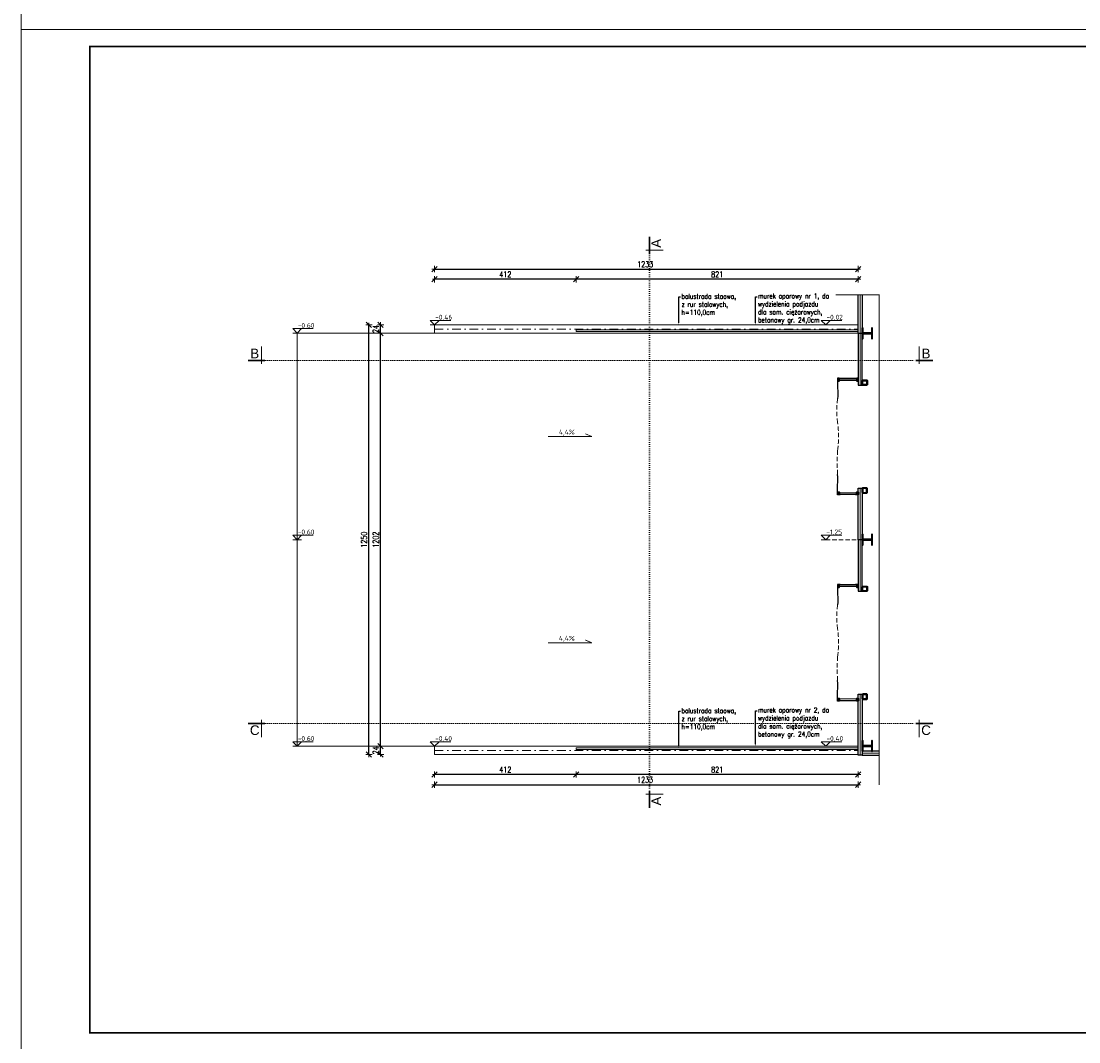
# Model space of a CAD drawing. Header units: millimetres. Extents: x 16720 to 74016, y 25810 to 81213.
# Tile 2 of 256: x 23962 to 27040, y 32130 to 35100. Entities that reach past the tile are written whole.
import ezdxf
from ezdxf import colors
from ezdxf.entities.mleader import LeaderData, LeaderLine
from ezdxf.enums import TextEntityAlignment as Align
from ezdxf.math import Vec2, Vec3

# ---------------------------------------------------------------- set-up
doc = ezdxf.new("R2010")
doc.units = ezdxf.units.MM
for name, pattern in [('ACAD_ISO07W100', [3, 0, -3]), ('DASHDOTX2', [50.8, 25.4, -12.7, 0, -12.7]), ('DASHED2', [9.525, 6.35, -3.175]), ('HIDDENX2', [19.05, 12.7, -6.35])]:
    doc.linetypes.add(name, pattern=pattern)
for name, color, linetype, lineweight in [('1', 7, 'Continuous', 9), ('_IZOLACJA TERM.', 94, 'BATTING', 9), ('_L OPISY', 110, 'Continuous', 9), ('_O_KROPKOWANE', 2, 'ACAD_ISO07W100', 9), ('_O_OPISY', 110, 'Continuous', 9), ('_O_PRZEKROJOWE', 22, 'Continuous', 9), ('_OPISY', 110, 'Continuous', 9), ('_OŚ', 165, 'DASHDOTX2', 9), ('_PRZERYWANE', 252, 'HIDDENX2', 9), ('_PŁYTA WARSTWOWA', 70, 'Continuous', 25), ('_RAMKA', 212, 'Continuous', 9), ('_STAL', 113, 'Continuous', 35), ('_STAL WIDOK', 113, 'Continuous', 9), ('_WIDOKOWE', 252, 'Continuous', 9), ('_WYMIAR', 151, 'Continuous', 9), ('_ŚREDNIE', 90, 'Continuous', 25)]:
    doc.layers.add(name, color=color, linetype=linetype, lineweight=lineweight)
doc.styles.add('_PRZEKRÓJ 12', font='ARIALNB.TTF', dxfattribs={"height": 12})
doc.styles.add('ISO', font='isocp.shx')
doc.styles.add('ROMANS', font='romans.shx', dxfattribs={"width": 0.8, "height": 17})
doc.styles.get("Standard").update_dxf_attribs({"font": 'arial.ttf'})
doc.linetypes.add('BATTING', pattern='A,0.00254,-2.54,[134,ltypeshp.shx,S=2.54,R=0,X=-2.54,Y=0],-5.08,[134,ltypeshp.shx,S=2.54,R=180,X=2.54,Y=0],-2.54', length=10.16254)
doc.dimstyles.new('DOM w 100', dxfattribs={"dimscale": 8, "dimtxt": 2.5, "dimasz": 0.2, "dimexe": 1.25, "dimexo": 2, "dimgap": 0.7, "dimtad": 1, "dimdec": 0, "dimtxsty": 'ROMANS', "dimblk1": 'wymgreg', "dimblk2": 'wymgregII', "dimsah": 1, "dimcen": 2.5, "dimdle": 1, "dimse1": 1, "dimse2": 1, "dimadec": 0, "dimazin": 0, "dimtfac": 1, "dimtdec": 0, "dimtix": 1, "dimtmove": 1, "dimatfit": 3, "dimfxl": 1.25, "dimarcsym": 0})

# ---------------------------------------------------------------- blocks, each defined once
blk = doc.blocks.new('STRZALKA')
at = {"layer": '_OPISY'}
blk.add_lwpolyline([(0, 36.7), (0, -48.3), (-5.3, -35.6)], dxfattribs=at)
at = {"layer": '_OPISY', "style": '_PRZEKRÓJ 12', "flags": 4}
blk.add_attdef('%', text='', height=12, rotation=90, dxfattribs=at).set_placement((-8.8, 5.5), align=Align.MIDDLE_CENTER)
blk = doc.blocks.new('KOTA WYS')
at = {"layer": '_OPISY'}
blk.add_line((-13, -13.1), (13, -13.1), dxfattribs=at)
blk.add_lwpolyline([(13, -0.1), (0, -13.1), (-13, -0.1), (47, -0.1)], dxfattribs=at)
at = {"layer": '_OPISY', "style": '_PRZEKRÓJ 12'}
blk.add_attdef('POZWYK', (9.6, 2.2), '', height=12, dxfattribs=at)
blk = doc.blocks.new('wymgreg')
at = {"layer": '1'}
for p, q in [((0, 0), (-4.9, -4.9)), ((4.8, 0), (-3.9, 0)), ((0, 5.7), (0, -5.7)), ((0, 0), (4.9, 4.9))]:
    blk.add_line(p, q, dxfattribs=at)
blk = doc.blocks.new('wymgregII')
at = {"layer": '1', "rotation": 180}
blk.add_blockref('wymgreg', (0, 0), dxfattribs=at)
blk = doc.blocks.new('*D6941')
at = {"layer": '_WYMIAR', "color": 0, "lineweight": -2}
blk.add_line((25166.6, 32877.9), (26396.4, 32877.9), dxfattribs=at)
at = {"layer": 'Defpoints', "color": 0}
for p in [(25165, 32965.8), (26398, 32965.8), (26398, 32877.9)]:
    blk.add_point(p, dxfattribs=at)
at = {"layer": '_WYMIAR', "color": 0, "linetype": 'ByBlock', "lineweight": -2, "xscale": 1.6, "yscale": 1.6, "zscale": 1.6, "rotation": 180}
blk.add_blockref('wymgreg', (25165, 32877.9), dxfattribs=at)
at = {"layer": '_WYMIAR', "color": 0, "linetype": 'ByBlock', "lineweight": -2, "xscale": 1.6, "yscale": 1.6, "zscale": 1.6}
blk.add_blockref('wymgregII', (26398, 32877.9), dxfattribs=at)
at = {"layer": '_WYMIAR', "color": 0, "insert": (25777.8, 32892), "char_height": 17, "attachment_point": 5, "style": 'ROMANS'}
blk.add_mtext('1233', dxfattribs=at)
blk = doc.blocks.new('*D6942')
at = {"layer": '_WYMIAR', "color": 0, "lineweight": -2}
blk.add_line((26396.4, 32907.4), (25578.7, 32907.4), dxfattribs=at)
at = {"layer": 'Defpoints', "color": 0}
for p in [(25577.1, 32979.8), (26398, 32979.7), (25577.1, 32907.4)]:
    blk.add_point(p, dxfattribs=at)
at = {"layer": '_WYMIAR', "color": 0, "linetype": 'ByBlock', "lineweight": -2, "xscale": 1.6, "yscale": 1.6, "zscale": 1.6, "rotation": 180}
blk.add_blockref('wymgregII', (25577.1, 32907.4), dxfattribs=at)
at = {"layer": '_WYMIAR', "color": 0, "linetype": 'ByBlock', "lineweight": -2, "xscale": 1.6, "yscale": 1.6, "zscale": 1.6}
blk.add_blockref('wymgreg', (26398, 32907.4), dxfattribs=at)
at = {"layer": '_WYMIAR', "color": 0, "insert": (25987.5, 32921.5), "char_height": 17, "attachment_point": 5, "style": 'ROMANS'}
blk.add_mtext('821', dxfattribs=at)
blk = doc.blocks.new('*D6943')
at = {"layer": '_WYMIAR', "color": 0, "lineweight": -2}
blk.add_line((25575.5, 32907.4), (25166.6, 32907.4), dxfattribs=at)
at = {"layer": 'Defpoints', "color": 0}
for p in [(25577.1, 32979.8), (25165, 32965.8), (25165, 32907.4)]:
    blk.add_point(p, dxfattribs=at)
at = {"layer": '_WYMIAR', "color": 0, "linetype": 'ByBlock', "lineweight": -2, "xscale": 1.6, "yscale": 1.6, "zscale": 1.6, "rotation": 180}
blk.add_blockref('wymgregII', (25165, 32907.4), dxfattribs=at)
at = {"layer": '_WYMIAR', "color": 0, "linetype": 'ByBlock', "lineweight": -2, "xscale": 1.6, "yscale": 1.6, "zscale": 1.6}
blk.add_blockref('wymgreg', (25577.1, 32907.4), dxfattribs=at)
at = {"layer": '_WYMIAR', "color": 0, "insert": (25371, 32921.5), "char_height": 17, "attachment_point": 5, "style": 'ROMANS'}
blk.add_mtext('412', dxfattribs=at)
blk = doc.blocks.new('*D6944')
at = {"layer": '_WYMIAR', "color": 0, "lineweight": -2}
blk.add_line((24973.8, 32967.4), (24973.8, 34214.2), dxfattribs=at)
at = {"layer": 'Defpoints', "color": 0}
for p in [(24973.8, 34215.8), (25165, 34215.8), (25165, 32965.8)]:
    blk.add_point(p, dxfattribs=at)
at = {"layer": '_WYMIAR', "color": 0, "linetype": 'ByBlock', "lineweight": -2, "xscale": 1.6, "yscale": 1.6, "zscale": 1.6}
for name, p, rotation in [('wymgregII', (24973.8, 34215.8), 90), ('wymgreg', (24973.8, 32965.8), 270)]:
    blk.add_blockref(name, p, dxfattribs=dict(at, rotation=rotation))
at = {"layer": '_WYMIAR', "color": 0, "insert": (24959.7, 33590.8), "char_height": 17, "attachment_point": 5, "rotation": 90, "style": 'ROMANS'}
blk.add_mtext('1250', dxfattribs=at)
blk = doc.blocks.new('*D6945')
at = {"layer": '_WYMIAR', "color": 0, "lineweight": -2}
for p, q in [((25007.9, 32991.4), (25007.9, 32993)), ((25007.9, 32965.8), (25007.9, 32989.8)), ((25007.9, 32964.2), (25007.9, 32962.6))]:
    blk.add_line(p, q, dxfattribs=at)
at = {"layer": 'Defpoints', "color": 0}
for p in [(25007.9, 32989.8), (25165, 32989.8), (25165, 32965.8)]:
    blk.add_point(p, dxfattribs=at)
at = {"layer": '_WYMIAR', "color": 0, "linetype": 'ByBlock', "lineweight": -2, "xscale": 1.6, "yscale": 1.6, "zscale": 1.6}
for name, p, rotation in [('wymgregII', (25007.9, 32989.8), 270), ('wymgreg', (25007.9, 32965.8), 90)]:
    blk.add_blockref(name, p, dxfattribs=dict(at, rotation=rotation))
at = {"layer": '_WYMIAR', "color": 0, "insert": (24993.8, 32977.8), "char_height": 17, "attachment_point": 5, "rotation": 90, "style": 'ROMANS'}
blk.add_mtext('24', dxfattribs=at)
blk = doc.blocks.new('*D6946')
at = {"layer": '_WYMIAR', "color": 0, "lineweight": -2}
blk.add_line((25007.9, 32991.4), (25007.9, 34190.2), dxfattribs=at)
at = {"layer": 'Defpoints', "color": 0}
for p in [(25007.9, 34191.8), (25027.7, 34191.8), (25165, 32989.8)]:
    blk.add_point(p, dxfattribs=at)
at = {"layer": '_WYMIAR', "color": 0, "linetype": 'ByBlock', "lineweight": -2, "xscale": 1.6, "yscale": 1.6, "zscale": 1.6}
for name, p, rotation in [('wymgregII', (25007.9, 34191.8), 90), ('wymgreg', (25007.9, 32989.8), 270)]:
    blk.add_blockref(name, p, dxfattribs=dict(at, rotation=rotation))
at = {"layer": '_WYMIAR', "color": 0, "insert": (24993.8, 33590.8), "char_height": 17, "attachment_point": 5, "rotation": 90, "style": 'ROMANS'}
blk.add_mtext('1202', dxfattribs=at)
blk = doc.blocks.new('*D6947')
at = {"layer": '_WYMIAR', "color": 0, "lineweight": -2}
for p, q in [((25007.9, 34217.4), (25007.9, 34219)), ((25007.9, 34191.8), (25007.9, 34215.8)), ((25007.9, 34190.2), (25007.9, 34188.6))]:
    blk.add_line(p, q, dxfattribs=at)
at = {"layer": 'Defpoints', "color": 0}
for p in [(25007.9, 34215.8), (25165, 34215.8), (25027.7, 34191.8)]:
    blk.add_point(p, dxfattribs=at)
at = {"layer": '_WYMIAR', "color": 0, "linetype": 'ByBlock', "lineweight": -2, "xscale": 1.6, "yscale": 1.6, "zscale": 1.6}
for name, p, rotation in [('wymgregII', (25007.9, 34215.8), 270), ('wymgreg', (25007.9, 34191.8), 90)]:
    blk.add_blockref(name, p, dxfattribs=dict(at, rotation=rotation))
at = {"layer": '_WYMIAR', "color": 0, "insert": (24993.8, 34203.8), "char_height": 17, "attachment_point": 5, "rotation": 90, "style": 'ROMANS'}
blk.add_mtext('24', dxfattribs=at)
blk = doc.blocks.new('*D6948')
at = {"layer": '_WYMIAR', "color": 0, "lineweight": -2}
blk.add_line((25166.6, 34378.1), (26396.4, 34378.1), dxfattribs=at)
at = {"layer": 'Defpoints', "color": 0}
for p in [(26398, 34378.1), (26398, 34215.8), (25165, 34203.8)]:
    blk.add_point(p, dxfattribs=at)
at = {"layer": '_WYMIAR', "color": 0, "linetype": 'ByBlock', "lineweight": -2, "xscale": 1.6, "yscale": 1.6, "zscale": 1.6, "rotation": 180}
blk.add_blockref('wymgreg', (25165, 34378.1), dxfattribs=at)
at = {"layer": '_WYMIAR', "color": 0, "linetype": 'ByBlock', "lineweight": -2, "xscale": 1.6, "yscale": 1.6, "zscale": 1.6}
blk.add_blockref('wymgregII', (26398, 34378.1), dxfattribs=at)
at = {"layer": '_WYMIAR', "color": 0, "insert": (25777.9, 34392.2), "char_height": 17, "attachment_point": 5, "style": 'ROMANS'}
blk.add_mtext('1233', dxfattribs=at)
blk = doc.blocks.new('*D6949')
at = {"layer": '_WYMIAR', "color": 0, "lineweight": -2}
blk.add_line((26396.4, 34348.6), (25578.7, 34348.6), dxfattribs=at)
at = {"layer": 'Defpoints', "color": 0}
for p in [(25577.1, 34348.6), (26398, 34215.8), (25577.1, 34201.8)]:
    blk.add_point(p, dxfattribs=at)
at = {"layer": '_WYMIAR', "color": 0, "linetype": 'ByBlock', "lineweight": -2, "xscale": 1.6, "yscale": 1.6, "zscale": 1.6, "rotation": 180}
blk.add_blockref('wymgregII', (25577.1, 34348.6), dxfattribs=at)
at = {"layer": '_WYMIAR', "color": 0, "linetype": 'ByBlock', "lineweight": -2, "xscale": 1.6, "yscale": 1.6, "zscale": 1.6}
blk.add_blockref('wymgreg', (26398, 34348.6), dxfattribs=at)
at = {"layer": '_WYMIAR', "color": 0, "insert": (25987.5, 34362.7), "char_height": 17, "attachment_point": 5, "style": 'ROMANS'}
blk.add_mtext('821', dxfattribs=at)
blk = doc.blocks.new('*D6950')
at = {"layer": '_WYMIAR', "color": 0, "lineweight": -2}
blk.add_line((25575.5, 34348.6), (25166.6, 34348.6), dxfattribs=at)
at = {"layer": 'Defpoints', "color": 0}
for p in [(25165, 34348.6), (25165, 34215.8), (25577.1, 34201.8)]:
    blk.add_point(p, dxfattribs=at)
at = {"layer": '_WYMIAR', "color": 0, "linetype": 'ByBlock', "lineweight": -2, "xscale": 1.6, "yscale": 1.6, "zscale": 1.6, "rotation": 180}
blk.add_blockref('wymgregII', (25165, 34348.6), dxfattribs=at)
at = {"layer": '_WYMIAR', "color": 0, "linetype": 'ByBlock', "lineweight": -2, "xscale": 1.6, "yscale": 1.6, "zscale": 1.6}
blk.add_blockref('wymgreg', (25577.1, 34348.6), dxfattribs=at)
at = {"layer": '_WYMIAR', "color": 0, "insert": (25371, 34362.7), "char_height": 17, "attachment_point": 5, "style": 'ROMANS'}
blk.add_mtext('412', dxfattribs=at)

msp = doc.modelspace()

# ---------------------------------------------------------------- linework, layer by layer
at = {"layer": '_IZOLACJA TERM.', "ltscale": 0.58}
for p, q in [((26404, 34190.1), (26404, 34303.3)), ((26404, 34040.8), (26404, 34190.1)), ((26404, 33740.8), (26404, 33590.8)), ((26404, 33590.8), (26404, 33440.8)), ((26404, 33140.8), (26404, 32963.8)), ((26410, 32969.8), (26458.8, 32969.8))]:
    msp.add_line(p, q, dxfattribs=at)
at = {"layer": '_O_KROPKOWANE', "ltscale": 2}
for p, q in [((25790.3, 34422.9), (25790.3, 32860.1)), ((24671.4, 34112.5), (26565.4, 34112.5)), ((24671.4, 33056.3), (26565.4, 33056.3))]:
    msp.add_line(p, q, dxfattribs=at)
at = {"layer": '_O_PRZEKROJOWE', "const_width": 5}
for points in [[(25790.3, 34422.9), (25790.3, 34472.9)], [(24671.4, 34112.5), (24621.4, 34112.5)], [(26565.4, 34112.5), (26615.4, 34112.5)], [(24671.4, 33056.3), (24621.4, 33056.3)], [(26565.4, 33056.3), (26615.4, 33056.3)], [(25790.3, 32860.1), (25790.3, 32810.1)]]:
    msp.add_lwpolyline(points, dxfattribs=at)
at = {"layer": '_O_PRZEKROJOWE'}
for points in [[(25780.3, 34432.9), (25830.3, 34432.9)], [(24661.4, 34102.5), (24661.4, 34152.5)], [(26575.4, 34102.5), (26575.4, 34152.5)], [(24661.4, 33066.3), (24661.4, 33016.3)], [(26575.4, 33066.3), (26575.4, 33016.3)], [(25780.3, 32850.1), (25830.3, 32850.1)]]:
    msp.add_lwpolyline(points, dxfattribs=at)
at = {"layer": '_OPISY', "linetype": 'DASHED2', "ltscale": 2}
msp.add_line((26303.6, 33590.8), (26398, 33590.8), dxfattribs=at)
at = {"layer": '_OPISY', "ltscale": 0.2, "const_width": 2}
for points in [[(25604.1, 33898.8), (25623.2, 33890.8)], [(25604.1, 33298.8), (25623.2, 33290.8)]]:
    msp.add_lwpolyline(points, dxfattribs=at)
at = {"layer": '_OŚ'}
for p, q in [((25165, 34203.8), (26398, 34203.8)), ((25165, 32977.8), (26398, 32977.8))]:
    msp.add_line(p, q, dxfattribs=at)
at = {"layer": '_PRZERYWANE', "ltscale": 2, "const_width": 3}
msp.add_lwpolyline([(26332.7, 34303.3), (26458.8, 34303.3), (26458.8, 32876.8)], dxfattribs=at)
at = {"layer": '_PRZERYWANE'}
for points in [[(26338, 33780.8, -0.031947), (26338, 33850.8, 0.070182), (26338, 33930.8, -0.062268), (26338, 34000.8)], [(26338, 33180.8, -0.031947), (26338, 33250.8, 0.070182), (26338, 33330.8, -0.062268), (26338, 33400.8)]]:
    msp.add_lwpolyline(points, format="xyb", dxfattribs=at)
at = {"layer": '_PŁYTA WARSTWOWA'}
for points in [[(26410, 34303.3), (26410, 34190.8), (26398, 34190.8), (26398, 34303.3)], [(26458.8, 32975.8), (26410, 32975.8), (26410, 32963.8), (26458.8, 32963.8)]]:
    msp.add_lwpolyline(points, dxfattribs=at)
for points in [[(26398, 34190.8), (26398, 34040.8), (26410, 34040.8), (26410, 34190.8)], [(26398, 33590.8), (26398, 33740.8), (26410, 33740.8), (26410, 33590.8)], [(26398, 33590.8), (26398, 33440.8), (26410, 33440.8), (26410, 33590.8)], [(26398, 32963.8), (26398, 33140.8), (26410, 33140.8), (26410, 32963.8)]]:
    msp.add_lwpolyline(points, close=True, dxfattribs=at)
at = {"layer": '_RAMKA'}
for points in [[(23961.6, 38045.8), (28161.6, 38045.8), (28161.6, 35075.8), (23961.6, 35075.8)], [(23961.6, 35075.8), (28161.6, 35075.8), (28161.6, 32105.8), (23961.6, 32105.8)]]:
    msp.add_lwpolyline(points, close=True, dxfattribs=at)
at = {"layer": '_RAMKA', "const_width": 5}
msp.add_lwpolyline([(24161.6, 35025.8), (28111.6, 35025.8), (28111.6, 32155.8), (24161.6, 32155.8)], close=True, dxfattribs=at)
at = {"layer": '_STAL'}
for points in [[(26410, 34175.8), (26411.4, 34175.8), (26411.4, 34187.7, -0.414214), (26414.1, 34190.4), (26434.9, 34190.4, -0.414214), (26437.6, 34187.7), (26437.6, 34175.8), (26439, 34175.8), (26439, 34205.8), (26437.6, 34205.8), (26437.6, 34194, -0.414214), (26434.9, 34191.3), (26414.1, 34191.3, -0.414214), (26411.4, 34194), (26411.4, 34205.8), (26410, 34205.8), (26410, 34175.8)], [(26410, 33575.8), (26411.4, 33575.8), (26411.4, 33587.7, -0.414214), (26414.1, 33590.4), (26434.9, 33590.4, -0.414214), (26437.6, 33587.7), (26437.6, 33575.8), (26439, 33575.8), (26439, 33605.8), (26437.6, 33605.8), (26437.6, 33594, -0.414214), (26434.9, 33591.3), (26414.1, 33591.3, -0.414214), (26411.4, 33594), (26411.4, 33605.8), (26410, 33605.8), (26410, 33575.8)], [(26410, 32975.8), (26411.4, 32975.8), (26411.4, 32987.7, -0.414214), (26414.1, 32990.4), (26434.9, 32990.4, -0.414214), (26437.6, 32987.7), (26437.6, 32975.8), (26439, 32975.8), (26439, 33005.8), (26437.6, 33005.8), (26437.6, 32994, -0.414214), (26434.9, 32991.3), (26414.1, 32991.3, -0.414214), (26411.4, 32994), (26411.4, 33005.8), (26410, 33005.8), (26410, 32975.8)]]:
    msp.add_lwpolyline(points, format="xyb", dxfattribs=at)
for points in [[(26341.1, 34054.3), (26340.9, 34052.8), (26342.5, 34052.8), (26342.5, 34059.8), (26339, 34059.8), (26339, 34052.8), (26340.5, 34052.8), (26340.3, 34054.3)], [(26339.3, 34059.5), (26339.3, 34053.1), (26340.2, 34053.1), (26340, 34054.6), (26341.5, 34054.6), (26341.3, 34053.1), (26342.2, 34053.1), (26342.2, 34059.5)], [(26396.6, 34054.3), (26396.4, 34052.8), (26398, 34052.8), (26398, 34059.8), (26394.5, 34059.8), (26394.5, 34052.8), (26396, 34052.8), (26395.8, 34054.3)], [(26394.8, 34059.5), (26394.8, 34053.1), (26395.7, 34053.1), (26395.5, 34054.6), (26397, 34054.6), (26396.8, 34053.1), (26397.7, 34053.1), (26397.7, 34059.5)], [(26341.1, 33727.3), (26340.9, 33728.8), (26342.5, 33728.8), (26342.5, 33721.8), (26339, 33721.8), (26339, 33728.8), (26340.5, 33728.8), (26340.3, 33727.3)], [(26339.3, 33722.1), (26339.3, 33728.5), (26340.2, 33728.5), (26340, 33727), (26341.5, 33727), (26341.3, 33728.5), (26342.2, 33728.5), (26342.2, 33722.1)], [(26396.6, 33727.3), (26396.4, 33728.8), (26398, 33728.8), (26398, 33721.8), (26394.5, 33721.8), (26394.5, 33728.8), (26396, 33728.8), (26395.8, 33727.3)], [(26394.8, 33722.1), (26394.8, 33728.5), (26395.7, 33728.5), (26395.5, 33727), (26397, 33727), (26396.8, 33728.5), (26397.7, 33728.5), (26397.7, 33722.1)], [(26341.1, 33454.3), (26340.9, 33452.8), (26342.5, 33452.8), (26342.5, 33459.8), (26339, 33459.8), (26339, 33452.8), (26340.5, 33452.8), (26340.3, 33454.3)], [(26339.3, 33459.5), (26339.3, 33453.1), (26340.2, 33453.1), (26340, 33454.6), (26341.5, 33454.6), (26341.3, 33453.1), (26342.2, 33453.1), (26342.2, 33459.5)], [(26396.6, 33454.3), (26396.4, 33452.8), (26398, 33452.8), (26398, 33459.8), (26394.5, 33459.8), (26394.5, 33452.8), (26396, 33452.8), (26395.8, 33454.3)], [(26394.8, 33459.5), (26394.8, 33453.1), (26395.7, 33453.1), (26395.5, 33454.6), (26397, 33454.6), (26396.8, 33453.1), (26397.7, 33453.1), (26397.7, 33459.5)], [(26341.1, 33127.3), (26340.9, 33128.8), (26342.5, 33128.8), (26342.5, 33121.8), (26339, 33121.8), (26339, 33128.8), (26340.5, 33128.8), (26340.3, 33127.3)], [(26339.3, 33122.1), (26339.3, 33128.5), (26340.2, 33128.5), (26340, 33127), (26341.5, 33127), (26341.3, 33128.5), (26342.2, 33128.5), (26342.2, 33122.1)], [(26396.6, 33127.3), (26396.4, 33128.8), (26398, 33128.8), (26398, 33121.8), (26394.5, 33121.8), (26394.5, 33128.8), (26396, 33128.8), (26395.8, 33127.3)], [(26394.8, 33122.1), (26394.8, 33128.5), (26395.7, 33128.5), (26395.5, 33127), (26397, 33127), (26396.8, 33128.5), (26397.7, 33128.5), (26397.7, 33122.1)]]:
    msp.add_lwpolyline(points, close=True, dxfattribs=at)
for points in [[(26411.2, 34054.8), (26422.7, 34054.8, -0.414214), (26424, 34053.6), (26424, 34042.1, -0.414214), (26422.7, 34040.8), (26411.2, 34040.8, -0.414214), (26410, 34042.1), (26410, 34053.6, -0.414214)], [(26411.2, 34054.3), (26422.7, 34054.3, -0.414214), (26423.5, 34053.6), (26423.5, 34042.1, -0.414214), (26422.7, 34041.3), (26411.2, 34041.3, -0.414214), (26410.5, 34042.1), (26410.5, 34053.6, -0.414214)], [(26411.2, 33726.8), (26422.7, 33726.8, 0.414214), (26424, 33728.1), (26424, 33739.6, 0.414214), (26422.7, 33740.8), (26411.2, 33740.8, 0.414214), (26410, 33739.6), (26410, 33728.1, 0.414214)], [(26411.2, 33727.3), (26422.7, 33727.3, 0.414214), (26423.5, 33728.1), (26423.5, 33739.6, 0.414214), (26422.7, 33740.3), (26411.2, 33740.3, 0.414214), (26410.5, 33739.6), (26410.5, 33728.1, 0.414214)], [(26411.2, 33454.8), (26422.7, 33454.8, -0.414214), (26424, 33453.6), (26424, 33442.1, -0.414214), (26422.7, 33440.8), (26411.2, 33440.8, -0.414214), (26410, 33442.1), (26410, 33453.6, -0.414214)], [(26411.2, 33454.3), (26422.7, 33454.3, -0.414214), (26423.5, 33453.6), (26423.5, 33442.1, -0.414214), (26422.7, 33441.3), (26411.2, 33441.3, -0.414214), (26410.5, 33442.1), (26410.5, 33453.6, -0.414214)], [(26411.2, 33126.8), (26422.7, 33126.8, 0.414214), (26424, 33128.1), (26424, 33139.6, 0.414214), (26422.7, 33140.8), (26411.2, 33140.8, 0.414214), (26410, 33139.6), (26410, 33128.1, 0.414214)], [(26411.2, 33127.3), (26422.7, 33127.3, 0.414214), (26423.5, 33128.1), (26423.5, 33139.6, 0.414214), (26422.7, 33140.3), (26411.2, 33140.3, 0.414214), (26410.5, 33139.6), (26410.5, 33128.1, 0.414214)]]:
    msp.add_lwpolyline(points, format="xyb", close=True, dxfattribs=at)
at = {"layer": '_STAL WIDOK'}
for points in [[(26342.5, 34058.3), (26342.5, 34054.3), (26394.5, 34054.3), (26394.5, 34058.3)], [(26342.5, 33723.3), (26342.5, 33727.3), (26394.5, 33727.3), (26394.5, 33723.3)], [(26342.5, 33458.3), (26342.5, 33454.3), (26394.5, 33454.3), (26394.5, 33458.3)], [(26342.5, 33123.3), (26342.5, 33127.3), (26394.5, 33127.3), (26394.5, 33123.3)]]:
    msp.add_lwpolyline(points, close=True, dxfattribs=at)
at = {"layer": '_WIDOKOWE'}
for points in [[(26398, 34215.8), (25165, 34215.8), (25165, 34191.8), (26398, 34191.8)], [(25165, 32989.8), (24765, 32989.8), (24765, 34191.8), (25165, 34191.8)], [(26398, 34196.8), (25577.1, 34196.8), (25577.1, 34201.8), (26398, 34201.8)], [(26398, 32965.8), (25165, 32965.8), (25165, 32989.8), (26398, 32989.8)], [(26398, 32984.8), (25577.1, 32984.8), (25577.1, 32979.8), (26398, 32979.8)]]:
    msp.add_lwpolyline(points, dxfattribs=at)
at = {"layer": '_ŚREDNIE'}
for points in [[(26398, 34060.8, -0.045562), (26338, 34060.8, 0.042736), (26338, 34031.3, -0.067583), (26338, 34000.8)], [(26398, 33720.8, 0.045562), (26338, 33720.8, -0.042736), (26338, 33750.3, 0.067583), (26338, 33780.8)], [(26398, 33460.8, -0.045562), (26338, 33460.8, 0.042736), (26338, 33431.3, -0.067583), (26338, 33400.8)], [(26398, 33120.8, 0.045562), (26338, 33120.8, -0.042736), (26338, 33150.3, 0.067583), (26338, 33180.8)]]:
    msp.add_lwpolyline(points, format="xyb", dxfattribs=at)

# ---------------------------------------------------------------- block references
at = {"layer": '_L OPISY'}
ref = msp.add_blockref('KOTA WYS', (25165, 34228.9), dxfattribs=at)
ref.add_attrib('POZWYK', '-0,46', (25166.8, 34231.2), dxfattribs={"layer": '_OPISY', "height": 14, "style": 'ISO'})
ref = msp.add_blockref('KOTA WYS', (26303.6, 34228.9), dxfattribs=at)
ref.add_attrib('POZWYK', '-0,02', (26305.5, 34231.2), dxfattribs={"layer": '_OPISY', "height": 14, "style": 'ISO'})
ref = msp.add_blockref('KOTA WYS', (24765, 34204.9), dxfattribs=at)
ref.add_attrib('POZWYK', '-0,60', (24766.8, 34207.2), dxfattribs={"layer": '_OPISY', "height": 14, "style": 'ISO'})
ref = msp.add_blockref('KOTA WYS', (24765, 33603.9), dxfattribs=at)
ref.add_attrib('POZWYK', '-0,60', (24766.8, 33606.2), dxfattribs={"layer": '_OPISY', "height": 14, "style": 'ISO'})
ref = msp.add_blockref('KOTA WYS', (26303.6, 33603.9), dxfattribs=at)
ref.add_attrib('POZWYK', '-1,25', (26305.5, 33606.2), dxfattribs={"layer": '_OPISY', "height": 14, "style": 'ISO'})
ref = msp.add_blockref('KOTA WYS', (24765, 33002.9), dxfattribs=at)
ref.add_attrib('POZWYK', '-0,60', (24766.8, 33005.2), dxfattribs={"layer": '_OPISY', "height": 14, "style": 'ISO'})
ref = msp.add_blockref('KOTA WYS', (25165, 33002.9), dxfattribs=at)
ref.add_attrib('POZWYK', '-0,40', (25166.8, 33005.2), dxfattribs={"layer": '_OPISY', "height": 14, "style": 'ISO'})
ref = msp.add_blockref('KOTA WYS', (26303.6, 33002.9), dxfattribs=at)
ref.add_attrib('POZWYK', '-0,40', (26305.5, 33005.2), dxfattribs={"layer": '_OPISY', "height": 14, "style": 'ISO'})
at = {"layer": '_OPISY'}
ref = msp.add_blockref('STRZALKA', (25550.7, 33890.8), dxfattribs=dict(at, xscale=-1.5, yscale=1.5, zscale=1.5, rotation=89.99999999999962))
ref.add_attrib('%', '4,4%', dxfattribs={"layer": '_L OPISY', "color": 0, "height": 14, "style": 'ISO', "flags": 4}).set_placement((25549.9, 33904), align=Align.MIDDLE_CENTER)
ref = msp.add_blockref('STRZALKA', (25550.7, 33290.8), dxfattribs=dict(at, xscale=-1.5, yscale=1.5, zscale=1.5, rotation=89.99999999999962))
ref.add_attrib('%', '4,4%', dxfattribs={"layer": '_L OPISY', "color": 0, "height": 14, "style": 'ISO', "flags": 4}).set_placement((25549.9, 33304), align=Align.MIDDLE_CENTER)

# ---------------------------------------------------------------- texts
at = {"layer": '_O_OPISY', "char_height": 28, "attachment_point": 5, "rotation": 90}
for insert in [(25810.3, 34452.9), (25810.3, 32830.1)]:
    msp.add_mtext_dynamic_manual_height_columns('\\pxqc;A', width=127.013, gutter_width=12.5, heights=[0], dxfattribs=dict(at, insert=insert))
at = {"layer": '_O_OPISY', "char_height": 28, "attachment_point": 5}
for s, insert in [('\\pxqc;B', (24641.4, 34132.5)), ('\\pxqc;B', (26595.4, 34132.5)), ('\\pxqc;C', (24641.4, 33036.3)), ('\\pxqc;C', (26595.4, 33036.3))]:
    msp.add_mtext_dynamic_manual_height_columns(s, width=127.013, gutter_width=12.5, heights=[0], dxfattribs=dict(at, insert=insert))

# ---------------------------------------------------------------- dimensions: what is measured, and where the dimension line sits
at = {"layer": '_WYMIAR'}
for base, p1, p2, picture, middle in [((26398, 34378.1), (25165, 34203.8), (26398, 34215.8), '*D6948', (25777.9, 34378.1)), ((26398, 32877.9), (25165, 32965.8), (26398, 32965.8), '*D6941', (25777.8, 32877.9))]:
    dim = msp.add_linear_dim(base=base, p1=p1, p2=p2, dimstyle='DOM w 100', override={"dimtxsty": 'ROMANS'}, dxfattribs=at)
    dim.commit()
    dim.dimension.update_dxf_attribs({"geometry": picture, "text_midpoint": middle, "dimtype": 160})
for base, p1, p2, picture, middle in [((25165, 34348.6), (25577.1, 34201.8), (25165, 34215.8), '*D6950', (25371, 34362.7)), ((25577.1, 34348.6), (26398, 34215.8), (25577.1, 34201.8), '*D6949', (25987.5, 34362.7)), ((25165, 32907.4), (25577.1, 32979.8), (25165, 32965.8), '*D6943', (25371, 32921.5)), ((25577.1, 32907.4), (26398, 32979.7), (25577.1, 32979.8), '*D6942', (25987.5, 32921.5))]:
    dim = msp.add_linear_dim(base=base, p1=p1, p2=p2, dimstyle='DOM w 100', override={"dimtxsty": 'ROMANS'}, dxfattribs=at)
    dim.commit()
    dim.dimension.update_dxf_attribs({"geometry": picture, "text_midpoint": middle})
for base, p1, p2, picture, middle in [((24973.8, 34215.8), (25165, 32965.8), (25165, 34215.8), '*D6944', (24959.7, 33590.8)), ((25007.9, 34215.8), (25027.7, 34191.8), (25165, 34215.8), '*D6947', (24993.8, 34203.8)), ((25007.9, 34191.8), (25165, 32989.8), (25027.7, 34191.8), '*D6946', (24993.8, 33590.8)), ((25007.9, 32989.8), (25165, 32965.8), (25165, 32989.8), '*D6945', (24993.8, 32977.8))]:
    dim = msp.add_linear_dim(base=base, p1=p1, p2=p2, angle=90, dimstyle='DOM w 100', override={"dimtxsty": 'ROMANS'}, dxfattribs=at)
    dim.commit()
    dim.dimension.update_dxf_attribs({"geometry": picture, "text_midpoint": middle})

# ---------------------------------------------------------------- leaders
at = {"layer": '_OPISY'}
ml = msp.add_multileader_mtext('Standard', dxfattribs=at)
ml.set_content('{\\Fsimplex|c238;balustrada staowa, \\Pz rur stalowych, \\Ph=110,0cm}', color=256, style='ROMANS')
ml.set_leader_properties()
ml.build(insert=Vec2(0, 0))
ml.multileader.update_dxf_attribs({"dogleg_length": 4, "arrow_head_size": 6})
ctx = ml.context
ctx.base_point, ctx.char_height, ctx.arrow_head_size, ctx.landing_gap_size, ctx.plane_origin, ctx.plane_x_axis, ctx.plane_y_axis = Vec3(25880.6, 34297.6), 14, 6, 3, Vec3(26354.8, 33946.3), Vec3(1, 0, 0), Vec3(0, 1, 0)
ctx.text_align_type = 2
notes = []
notes.append((ctx, [(1, (1, 1, 0), (25876, 34297.6), (1, 0, 0), 4.57, [(0, [(25876, 34215.8)], 0, [])])]))
ctx.mtext.insert, ctx.mtext.text_direction, ctx.mtext.flow_direction = Vec3(25883.6, 34305.9), Vec3(1, 0, 0), 5
ml = msp.add_multileader_mtext('Standard', dxfattribs=at)
ml.set_content('{\\Fsimplex|c238;murek oporowy nr 1, do \\Pwydzielenia podjazdu \\Pdla sam. ciężarowych,\\Pbetonowy gr. 24,0cm}', color=256, style='ROMANS')
ml.set_leader_properties()
ml.build(insert=Vec2(0, 0))
ml.multileader.update_dxf_attribs({"dogleg_length": 4, "arrow_head_size": 6})
ctx = ml.context
ctx.base_point, ctx.char_height, ctx.arrow_head_size, ctx.landing_gap_size, ctx.plane_origin, ctx.plane_x_axis, ctx.plane_y_axis = Vec3(26103.5, 34297.6), 14, 6, 3, Vec3(26577.7, 33946.3), Vec3(1, 0, 0), Vec3(0, 1, 0)
ctx.text_align_type = 2
notes.append((ctx, [(1, (1, 1, 0), (26098.9, 34297.6), (1, 0, 0), 4.57, [(0, [(26098.9, 34215.8)], 0, [])])]))
ctx.mtext.insert, ctx.mtext.text_direction, ctx.mtext.flow_direction = Vec3(26106.5, 34306.9), Vec3(1, 0, 0), 5
ml = msp.add_multileader_mtext('Standard', dxfattribs=at)
ml.set_content('{\\Fsimplex|c238;balustrada staowa, \\Pz rur stalowych, \\Ph=110,0cm}', color=256, style='ROMANS')
ml.set_leader_properties()
ml.build(insert=Vec2(0, 0))
ml.multileader.update_dxf_attribs({"dogleg_length": 4, "arrow_head_size": 6})
ctx = ml.context
ctx.base_point, ctx.char_height, ctx.arrow_head_size, ctx.landing_gap_size, ctx.plane_origin, ctx.plane_x_axis, ctx.plane_y_axis = Vec3(25880.6, 33091.9), 14, 6, 3, Vec3(26354.8, 32746.3), Vec3(1, 0, 0), Vec3(0, 1, 0)
ctx.text_align_type = 2
notes.append((ctx, [(1, (1, 1, 0), (25876, 33091.9), (1, 0, 0), 4.57, [(0, [(25876, 32984.8)], 0, [])])]))
ctx.mtext.insert, ctx.mtext.text_direction, ctx.mtext.flow_direction = Vec3(25883.6, 33100.2), Vec3(1, 0, 0), 5
ml = msp.add_multileader_mtext('Standard', dxfattribs=at)
ml.set_content('{\\Fsimplex|c238;murek oporowy nr 2, do \\Pwydzielenia podjazdu \\Pdla sam. ciężarowych,\\Pbetonowy gr. 24,0cm}', color=256, style='ROMANS')
ml.set_leader_properties()
ml.build(insert=Vec2(0, 0))
ml.multileader.update_dxf_attribs({"dogleg_length": 4, "arrow_head_size": 6})
ctx = ml.context
ctx.base_point, ctx.char_height, ctx.arrow_head_size, ctx.landing_gap_size, ctx.plane_origin, ctx.plane_x_axis, ctx.plane_y_axis = Vec3(26103.5, 33092.6), 14, 6, 3, Vec3(26577.7, 32746.3), Vec3(1, 0, 0), Vec3(0, 1, 0)
ctx.text_align_type = 2
notes.append((ctx, [(1, (1, 1, 0), (26098.9, 33092.6), (1, 0, 0), 4.57, [(0, [(26098.9, 32989.8)], 0, [])])]))
ctx.mtext.insert, ctx.mtext.text_direction, ctx.mtext.flow_direction = Vec3(26106.5, 33101.9), Vec3(1, 0, 0), 5
for ctx, leaders in notes:
    for number, flags, end, landing, length, lines in leaders:
        leader = LeaderData()
        leader.index, (leader.has_last_leader_line, leader.has_dogleg_vector, leader.attachment_direction) = number, flags
        leader.last_leader_point, leader.dogleg_vector, leader.dogleg_length = Vec3(end), Vec3(landing), length
        for number, points, colour, breaks in lines:
            line = LeaderLine()
            line.index, line.vertices, line.color, line.breaks = number, Vec3.list(points), colors.encode_raw_color(colour), breaks
            leader.lines.append(line)
        ctx.leaders.append(leader)

doc.saveas('drawing.dxf')
